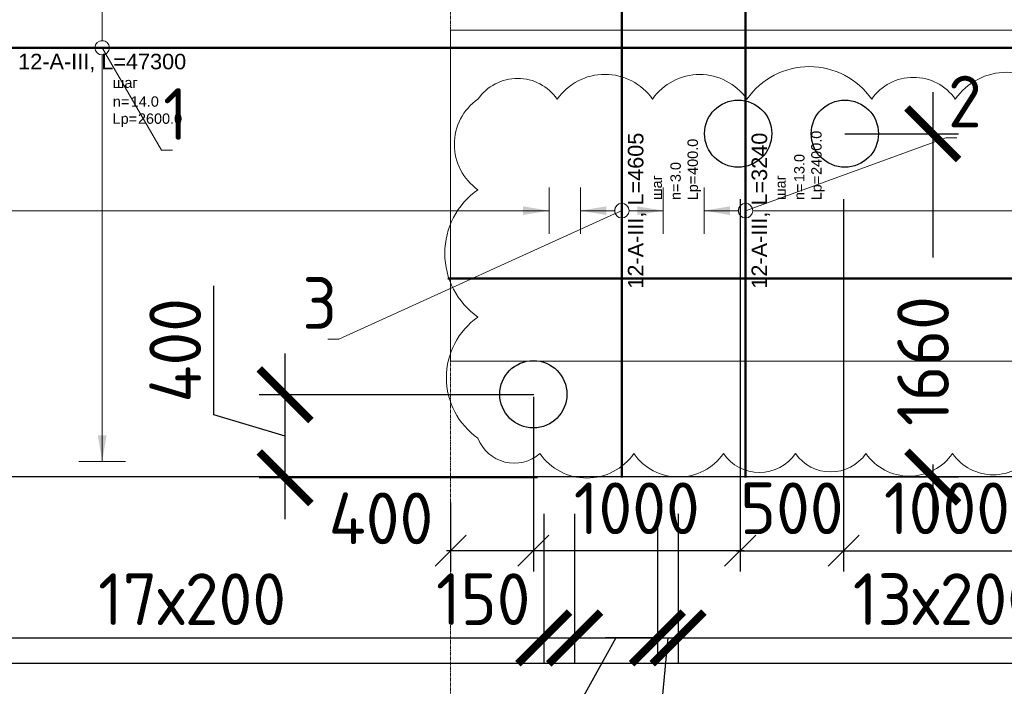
# Model space of a CAD drawing. Header units: millimetres. Extents: x 376598 to 1249954, y -318491 to -22134.
# Tile 154 of 256: x 610661 to 615422, y -120007 to -116784. Entities that reach past the tile are written whole.
import ezdxf
from ezdxf import colors
from ezdxf.entities.mleader import LeaderData, LeaderLine
from ezdxf.enums import TextEntityAlignment as Align
from ezdxf.math import Vec2, Vec3

# ---------------------------------------------------------------- set-up
doc = ezdxf.new("R2010")
doc.units = ezdxf.units.MM
doc.set_wipeout_variables(frame=1)
for name, pattern in [('______5', [1100, 800, -100, 100, -100]), ('ACAD_ISO02W100', [15, 12, -3]), ('осевая', [50.800000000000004, 31.75, -6.35, 6.35, -6.35])]:
    doc.linetypes.add(name, pattern=pattern)
for name, color, linetype, lineweight in [('Standard', 7, 'Continuous', 25), ('АрмСтер', 2, 'Continuous', 50), ('ВК_задание стр текст', 1, 'Continuous', 5), ('Оси', 40, '______5', 18), ('подоснова', 151, 'Continuous', 5), ('РАЗМЕРЫ', 1, 'Continuous', 9)]:
    doc.layers.add(name, color=color, linetype=linetype, lineweight=lineweight)
doc.layers.add('АрмСтер_атрибуты', color=2, linetype='Continuous', lineweight=0, plot=False)
doc.layers.add('пунктир', color=4, linetype='ACAD_ISO02W100')
doc.styles.add('GOST-2.304_Type-B', font='GOST_Common.ttf')
doc.styles.get("Standard").update_dxf_attribs({"font": 'arial.ttf'})
doc.styles.add('Аннотативный', font='arial.ttf')
doc.dimstyles.new('М100', dxfattribs={"dimtxt": 250, "dimasz": 150, "dimexe": 100, "dimexo": 10, "dimgap": 80, "dimtad": 1, "dimdec": 0, "dimtxsty": 'GOST-2.304_Type-B', "dimblk": 'OBLIQUE', "dimcen": 2.5, "dimdle": 20, "dimclrd": 256, "dimclre": 256, "dimclrt": 256, "dimadec": 0, "dimazin": 0, "dimtfac": 1, "dimtdec": 0, "dimtmove": 0, "dimatfit": 3, "dimfxl": 150, "dimarcsym": 0})
doc.dimstyles.new('СПДС', dxfattribs={"dimscale": 100, "dimtxt": 2.5, "dimasz": 2.5, "dimexe": 1.25, "dimexo": 0, "dimtad": 1, "dimdec": 0, "dimtxsty": 'GOST-2.304_Type-B', "dimblk": 'ARCHTICK', "dimcen": 2.5, "dimdle": 2, "dimadec": 0, "dimazin": 2, "dimtfac": 0.75, "dimtdec": 0, "dimtmove": 1, "dimatfit": 3, "dimfxl": 1, "dimtolj": 1, "dimarcsym": 1})

# ---------------------------------------------------------------- blocks, each defined once
blk = doc.blocks.new('*U772')
at = {"layer": 'РАЗМЕРЫ'}
for p, q in [((112.5, 200), (-112.5, 200)), ((112.5, -200), (-112.5, -200))]:
    blk.add_line(p, q, dxfattribs=at)
at = {"layer": 'РАЗМЕРЫ', "ltscale": 15}
blk.add_line((0, -200), (0, 200), dxfattribs=at)
at = {"layer": 'РАЗМЕРЫ'}
for points in [[(0, 200), (20.9491753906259, 74.81244972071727), (-20.9491753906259, 74.81244972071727)], [(0, -200), (20.94909243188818, -74.81294546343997), (-20.94909243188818, -74.81294546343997)]]:
    blk.add_solid(points, dxfattribs=at)
at = {"layer": 'АрмСтер_атрибуты', "color": 215, "ltscale": 15, "style": 'Аннотативный'}
for s, p in [('шаг', (51.40111647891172, -194.1948651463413)), ('n=', (51.40111647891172, -285.1252040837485)), ('Lр=', (50.24205551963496, -367.7993816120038))]:
    blk.add_text(s, height=50, dxfattribs=at).set_placement(p)
at = {"layer": 'АрмСтер_атрибуты', "style": 'Аннотативный', "flags": 8}
blk.add_attdef('ПОЗ', (110, 29.63266317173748), '', height=75, dxfattribs=at)
at = {"layer": 'АрмСтер_атрибуты', "color": 215, "style": 'Аннотативный'}
for tag, p, flags in [('ШАГ', (190.9030162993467, -194.1948651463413), 10), ('КОЛ', (138.0488052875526, -285.1252040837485), 8), ('ШИРИНА', (172.8848856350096, -367.7993816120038), 8)]:
    blk.add_attdef(tag, p, '', height=50, dxfattribs=dict(at, flags=flags))
at = {"layer": 'АрмСтер_атрибуты', "flags": 9}
for tag, p in [('МАССА', (-2096.025528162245, -410.4659106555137)), ('ОБОЗНАЧЕНИЕ', (-2096.025528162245, -524.4453331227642))]:
    blk.add_attdef(tag, p, '', height=75, dxfattribs=at)
at = {"linetype": 'Continuous', "lineweight": 0}
blk.add_wipeout([(34.96499999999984, 9.947598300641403e-14), (28.287279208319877, 20.551911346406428), (10.804779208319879, 33.25369109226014), (-10.804779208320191, 33.25369109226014), (-28.28727920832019, 20.551911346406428), (-34.96500000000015, 9.947598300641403e-14), (-28.287279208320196, -20.55191134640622), (-10.804779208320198, -33.25369109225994), (10.80477920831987, -33.25369109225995), (28.287279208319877, -20.551911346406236)], dxfattribs=at)
at = {"color": 0, "linetype": 'ByBlock', "lineweight": -2, "ltscale": 100}
blk.add_line((-1289.999999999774, 0), (3315.000000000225, 0), dxfattribs=at)
at = {"layer": 'РАЗМЕРЫ'}
blk.add_circle((0, 0), 35, dxfattribs=at)
at = {"layer": 'АрмСтер_атрибуты', "style": 'Аннотативный', "flags": 8}
blk.add_attdef('НАИМЕНОВАНИЕ', text='', height=75, dxfattribs=at).set_placement((0, -29.33884047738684), align=Align.TOP_CENTER)
blk = doc.blocks.new('*U104')
at = {"layer": 'РАЗМЕРЫ', "ltscale": 15}
blk.add_line((0, -3200), (0, 200), dxfattribs=at)
at = {"layer": 'РАЗМЕРЫ'}
blk.add_line((112.5, -3200), (-112.5, -3200), dxfattribs=at)
blk.add_solid([(0, -3200), (20.94909243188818, -3074.81294546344), (-20.94909243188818, -3074.81294546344)], dxfattribs=at)
at = {"layer": 'АрмСтер_атрибуты', "style": 'Аннотативный', "flags": 8}
blk.add_attdef('ПОЗ', (110, 29.63266317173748), '', height=75, dxfattribs=at)
blk.add_attdef('НАИМЕНОВАНИЕ', text='', height=75, dxfattribs=at).set_placement((0, -29.33884047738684), align=Align.TOP_CENTER)
at = {"layer": 'АрмСтер_атрибуты', "color": 215, "style": 'Аннотативный'}
for tag, p, flags in [('ШАГ', (190.9030162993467, -194.1948651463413), 10), ('КОЛ', (138.0488052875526, -285.1252040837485), 8), ('ШИРИНА', (172.8848856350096, -367.7993816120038), 8)]:
    blk.add_attdef(tag, p, '', height=50, dxfattribs=dict(at, flags=flags))
at = {"layer": 'АрмСтер_атрибуты', "flags": 9}
for tag, p in [('МАССА', (-2096.025528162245, -410.4659106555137)), ('ОБОЗНАЧЕНИЕ', (-2096.025528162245, -524.4453331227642))]:
    blk.add_attdef(tag, p, '', height=75, dxfattribs=at)
blk = doc.blocks.new('*U105')
at = {"layer": 'РАЗМЕРЫ'}
blk.add_line((112.5, 200), (-112.5, 200), dxfattribs=at)
at = {"layer": 'РАЗМЕРЫ', "ltscale": 15}
blk.add_line((0, -2200), (0, 200), dxfattribs=at)
at = {"layer": 'РАЗМЕРЫ'}
blk.add_solid([(0, 200), (20.9491753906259, 74.81244972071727), (-20.9491753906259, 74.81244972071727)], dxfattribs=at)
at = {"layer": 'АрмСтер_атрибуты', "color": 215, "ltscale": 15, "style": 'Аннотативный'}
for s, p in [('шаг', (51.40111647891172, -194.1948651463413)), ('n=', (51.40111647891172, -285.1252040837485)), ('Lр=', (50.24205551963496, -367.7993816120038))]:
    blk.add_text(s, height=50, dxfattribs=at).set_placement(p)
at = {"layer": 'АрмСтер_атрибуты', "style": 'Аннотативный', "flags": 8}
blk.add_attdef('ПОЗ', (110, 29.63266317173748), '', height=75, dxfattribs=at)
at = {"layer": 'АрмСтер_атрибуты', "color": 215, "style": 'Аннотативный'}
for tag, p, flags in [('ШАГ', (190.9030162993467, -194.1948651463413), 10), ('КОЛ', (138.0488052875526, -285.1252040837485), 8), ('ШИРИНА', (172.8848856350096, -367.7993816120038), 8)]:
    blk.add_attdef(tag, p, '', height=50, dxfattribs=dict(at, flags=flags))
at = {"layer": 'АрмСтер_атрибуты', "flags": 9}
for tag, p in [('МАССА', (-2096.025528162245, -410.4659106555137)), ('ОБОЗНАЧЕНИЕ', (-2096.025528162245, -524.4453331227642))]:
    blk.add_attdef(tag, p, '', height=75, dxfattribs=at)
at = {"linetype": 'Continuous', "lineweight": 0}
blk.add_wipeout([(34.96499999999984, 9.947598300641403e-14), (28.287279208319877, 20.551911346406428), (10.804779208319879, 33.25369109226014), (-10.804779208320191, 33.25369109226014), (-28.28727920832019, 20.551911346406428), (-34.96500000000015, 9.947598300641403e-14), (-28.287279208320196, -20.55191134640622), (-10.804779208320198, -33.25369109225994), (10.80477920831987, -33.25369109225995), (28.287279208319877, -20.551911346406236)], dxfattribs=at)
at = {"color": 0, "linetype": 'ByBlock', "lineweight": -2, "ltscale": 100}
blk.add_line((-1289.999999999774, 0), (1950.000000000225, 0), dxfattribs=at)
at = {"layer": 'РАЗМЕРЫ'}
blk.add_circle((0, 0), 35, dxfattribs=at)
at = {"layer": 'АрмСтер_атрибуты', "style": 'Аннотативный', "flags": 8}
blk.add_attdef('НАИМЕНОВАНИЕ', text='', height=75, dxfattribs=at).set_placement((0, -29.33884047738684), align=Align.TOP_CENTER)
blk = doc.blocks.new('*U151')
at = {"layer": 'РАЗМЕРЫ', "ltscale": 15}
blk.add_line((0, -2000), (0, 600), dxfattribs=at)
at = {"layer": 'РАЗМЕРЫ'}
blk.add_line((112.5, -2000), (-112.5, -2000), dxfattribs=at)
blk.add_solid([(0, -2000), (20.94909243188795, -1874.81294546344), (-20.94909243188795, -1874.81294546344)], dxfattribs=at)
at = {"layer": 'АрмСтер_атрибуты', "color": 215, "ltscale": 15, "style": 'Аннотативный'}
for s, p in [('шаг', (51.40111647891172, -194.1948651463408)), ('n=', (51.40111647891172, -285.125204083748)), ('Lр=', (50.24205551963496, -367.7993816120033))]:
    blk.add_text(s, height=50, dxfattribs=at).set_placement(p)
at = {"layer": 'АрмСтер_атрибуты', "flags": 9}
for tag, p in [('МАССА', (5723.98999197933, 4389.534089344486)), ('ОБОЗНАЧЕНИЕ', (5723.98999197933, 4275.554666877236))]:
    blk.add_attdef(tag, p, '', height=75, dxfattribs=at)
at = {"layer": 'АрмСтер_атрибуты', "style": 'Аннотативный', "flags": 8}
blk.add_attdef('ПОЗ', (110, 29.63266317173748), '', height=75, dxfattribs=at)
at = {"layer": 'АрмСтер_атрибуты', "color": 215, "style": 'Аннотативный'}
for tag, p, flags in [('ШАГ', (190.9030162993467, -194.1948651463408), 10), ('КОЛ', (138.0488052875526, -285.125204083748), 8), ('ШИРИНА', (172.8848856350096, -367.7993816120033), 8)]:
    blk.add_attdef(tag, p, '', height=50, dxfattribs=dict(at, flags=flags))
at = {"linetype": 'Continuous', "lineweight": 0}
blk.add_wipeout([(34.96499999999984, 9.947598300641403e-14), (28.287279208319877, 20.551911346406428), (10.804779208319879, 33.25369109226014), (-10.804779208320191, 33.25369109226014), (-28.28727920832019, 20.551911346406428), (-34.96500000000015, 9.947598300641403e-14), (-28.287279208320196, -20.55191134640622), (-10.804779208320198, -33.25369109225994), (10.80477920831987, -33.25369109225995), (28.287279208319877, -20.551911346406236)], dxfattribs=at)
at = {"color": 0, "linetype": 'ByBlock', "lineweight": -2, "ltscale": 100}
blk.add_line((-4764.9844798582, 0), (42535.0155201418, 0), dxfattribs=at)
at = {"layer": 'РАЗМЕРЫ'}
blk.add_circle((0, 0), 35, dxfattribs=at)
at = {"layer": 'АрмСтер_атрибуты', "style": 'Аннотативный', "flags": 8}
blk.add_attdef('НАИМЕНОВАНИЕ', text='', height=75, dxfattribs=at).set_placement((0, -29.33884047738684), align=Align.TOP_CENTER)
blk = doc.blocks.new('_None')
blk = doc.blocks.new('*U769')
at = {"color": 0, "linetype": 'ByBlock', "lineweight": -2, "ltscale": 100}
blk.add_line((-7419.191523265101, 0), (6395.8084767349, 0), dxfattribs=at)
at = {"layer": 'АрмСтер_атрибуты', "flags": 9}
for tag, p in [('МАССА', (10369.78294857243, 5389.534089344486)), ('ОБОЗНАЧЕНИЕ', (10369.78294857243, 5275.554666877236))]:
    blk.add_attdef(tag, p, '', height=75, dxfattribs=at)
at = {"layer": 'АрмСтер_атрибуты', "style": 'Аннотативный', "flags": 8}
blk.add_attdef('ПОЗ', (110, 29.63266317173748), '', height=75, dxfattribs=at)
blk.add_attdef('НАИМЕНОВАНИЕ', text='', height=75, dxfattribs=at).set_placement((0, -29.33884047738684), align=Align.TOP_CENTER)
at = {"layer": 'АрмСтер_атрибуты', "color": 215, "style": 'Аннотативный'}
for tag, p, flags in [('ШАГ', (190.9030162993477, -194.1948651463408), 10), ('КОЛ', (138.0488052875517, -285.125204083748), 8), ('ШИРИНА', (172.8848856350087, -367.7993816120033), 8)]:
    blk.add_attdef(tag, p, '', height=50, dxfattribs=dict(at, flags=flags))
blk = doc.blocks.new('_Oblique')
at = {"layer": 'пунктир', "color": 0, "lineweight": -2}
blk.add_line((-0.5, -0.5), (0.5, 0.5), dxfattribs=at)
blk = doc.blocks.new('*D816')
at = {"layer": 'DEFPOINTS', "color": 0, "lineweight": 0, "ltscale": 100, "transparency": 16777216}
for p in [(614145.1733723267, -117641.5582191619), (614645.1733723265, -117641.5582191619), (614645.1733723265, -119351.2819584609)]:
    blk.add_point(p, dxfattribs=at)
at = {"layer": 'ВК_задание стр текст', "lineweight": -2, "ltscale": 100, "transparency": 16777216}
for p, q in [((614145.1733723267, -117651.5582191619), (614145.1733723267, -119451.2819584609)), ((614645.1733723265, -117651.5582191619), (614645.1733723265, -119451.2819584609)), ((614125.1733723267, -119351.2819584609), (614665.1733723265, -119351.2819584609))]:
    blk.add_line(p, q, dxfattribs=at)
at = {"layer": 'ВК_задание стр текст', "lineweight": -2, "ltscale": 100, "transparency": 16777216, "xscale": 150, "yscale": 150, "zscale": 150, "rotation": 180}
blk.add_blockref('_Oblique', (614145.1733723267, -119351.2819584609), dxfattribs=at)
at = {"layer": 'ВК_задание стр текст', "lineweight": -2, "ltscale": 100, "transparency": 16777216, "xscale": 150, "yscale": 150, "zscale": 150}
blk.add_blockref('_Oblique', (614645.1733723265, -119351.2819584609), dxfattribs=at)
at = {"layer": 'ВК_задание стр текст', "ltscale": 100, "transparency": 16777216, "insert": (614395.1733723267, -119146.2819584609), "char_height": 250, "attachment_point": 5, "style": 'GOST-2.304_Type-B'}
blk.add_mtext('500', dxfattribs=at)
blk = doc.blocks.new('*D817')
at = {"layer": 'DEFPOINTS', "color": 0, "lineweight": 0, "ltscale": 100, "transparency": 16777216}
for p in [(614645.1733723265, -118627.2378569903), (615645.1733723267, -118594.9244693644), (615645.1733723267, -119351.2819584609)]:
    blk.add_point(p, dxfattribs=at)
at = {"layer": 'ВК_задание стр текст', "lineweight": -2, "ltscale": 100, "transparency": 16777216}
for p, q in [((614645.1733723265, -118637.2378569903), (614645.1733723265, -119451.2819584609)), ((615645.1733723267, -118604.9244693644), (615645.1733723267, -119451.2819584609)), ((614625.1733723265, -119351.2819584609), (615665.1733723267, -119351.2819584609))]:
    blk.add_line(p, q, dxfattribs=at)
at = {"layer": 'ВК_задание стр текст', "lineweight": -2, "ltscale": 100, "transparency": 16777216, "xscale": 150, "yscale": 150, "zscale": 150, "rotation": 180}
blk.add_blockref('_Oblique', (614645.1733723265, -119351.2819584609), dxfattribs=at)
at = {"layer": 'ВК_задание стр текст', "lineweight": -2, "ltscale": 100, "transparency": 16777216, "xscale": 150, "yscale": 150, "zscale": 150}
blk.add_blockref('_Oblique', (615645.1733723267, -119351.2819584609), dxfattribs=at)
at = {"layer": 'ВК_задание стр текст', "ltscale": 100, "transparency": 16777216, "insert": (615145.1733723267, -119146.2819584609), "char_height": 250, "attachment_point": 5, "style": 'GOST-2.304_Type-B'}
blk.add_mtext('1000', dxfattribs=at)
blk = doc.blocks.new('_ArchTick')
at = {"color": 0, "linetype": 'ByBlock', "const_width": 0.15}
blk.add_lwpolyline([(-0.5, -0.5), (0.5, 0.5)], dxfattribs=at)
blk = doc.blocks.new('*D832')
at = {"layer": 'DEFPOINTS', "color": 0, "lineweight": 0, "transparency": 16777216}
for p in [(611944.6240757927, -118597.8062416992), (613145.1733723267, -118597.8062416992), (613165.1733723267, -118998.2882047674)]:
    blk.add_point(p, dxfattribs=at)
at = {"layer": 'РАЗМЕРЫ', "color": 0, "lineweight": -2, "transparency": 16777216}
for p, q in [((611600.8740757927, -118694.9222232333), (611600.8740757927, -118069.9222232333)), ((611944.6240757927, -119198.2882047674), (611944.6240757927, -118397.8062416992)), ((613145.1733723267, -118597.8062416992), (611819.6240757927, -118597.8062416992)), ((611944.6240757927, -118798.0472232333), (611600.8740757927, -118694.9222232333)), ((613165.1733723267, -118998.2882047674), (611819.6240757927, -118998.2882047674))]:
    blk.add_line(p, q, dxfattribs=at)
at = {"layer": 'РАЗМЕРЫ', "color": 0, "lineweight": -2, "transparency": 16777216, "xscale": 250, "yscale": 250, "zscale": 250}
for p, rotation in [((611944.6240757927, -118597.8062416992), 90), ((611944.6240757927, -118998.2882047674), 270)]:
    blk.add_blockref('_ArchTick', p, dxfattribs=dict(at, rotation=rotation))
at = {"layer": 'РАЗМЕРЫ', "color": 0, "lineweight": 0, "transparency": 16777216, "insert": (611413.3740757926, -118382.4222232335), "char_height": 250, "attachment_point": 5, "rotation": 90, "style": 'GOST-2.304_Type-B'}
blk.add_mtext('\\A1;400', dxfattribs=at)
blk = doc.blocks.new('*D833')
at = {"layer": 'DEFPOINTS', "color": 0, "lineweight": 0, "transparency": 16777216}
for p in [(614145.1733723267, -117641.5582191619), (613145.1733723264, -118597.8062416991), (613145.1733723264, -119351.2819584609)]:
    blk.add_point(p, dxfattribs=at)
at = {"layer": 'ВК_задание стр текст', "lineweight": -2, "transparency": 16777216}
for p, q in [((614145.1733723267, -117651.5582191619), (614145.1733723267, -119451.2819584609)), ((613145.1733723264, -118607.8062416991), (613145.1733723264, -119451.2819584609)), ((614165.1733723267, -119351.2819584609), (613125.1733723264, -119351.2819584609))]:
    blk.add_line(p, q, dxfattribs=at)
at = {"layer": 'ВК_задание стр текст', "lineweight": -2, "transparency": 16777216, "xscale": 150, "yscale": 150, "zscale": 150, "rotation": 180}
blk.add_blockref('_Oblique', (613145.1733723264, -119351.2819584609), dxfattribs=at)
at = {"layer": 'ВК_задание стр текст', "lineweight": -2, "transparency": 16777216, "xscale": 150, "yscale": 150, "zscale": 150}
blk.add_blockref('_Oblique', (614145.1733723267, -119351.2819584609), dxfattribs=at)
at = {"layer": 'ВК_задание стр текст', "transparency": 16777216, "insert": (613645.1733723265, -119146.2819584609), "char_height": 250, "attachment_point": 5, "style": 'GOST-2.304_Type-B'}
blk.add_mtext('1000', dxfattribs=at)
blk = doc.blocks.new('*D834')
at = {"layer": 'DEFPOINTS', "color": 0, "lineweight": 0, "transparency": 16777216}
for p in [(613145.1733723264, -118597.8062416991), (612744.7954848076, -119107.5615376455), (612744.7954848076, -119351.2819584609)]:
    blk.add_point(p, dxfattribs=at)
at = {"layer": 'ВК_задание стр текст', "lineweight": -2, "transparency": 16777216}
for p, q in [((613145.1733723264, -118607.8062416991), (613145.1733723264, -119451.2819584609)), ((612744.7954848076, -119117.5615376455), (612744.7954848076, -119451.2819584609)), ((613165.1733723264, -119351.2819584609), (612724.7954848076, -119351.2819584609))]:
    blk.add_line(p, q, dxfattribs=at)
at = {"layer": 'ВК_задание стр текст', "lineweight": -2, "transparency": 16777216, "xscale": 150, "yscale": 150, "zscale": 150, "rotation": 180}
blk.add_blockref('_Oblique', (612744.7954848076, -119351.2819584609), dxfattribs=at)
at = {"layer": 'ВК_задание стр текст', "lineweight": -2, "transparency": 16777216, "xscale": 150, "yscale": 150, "zscale": 150}
blk.add_blockref('_Oblique', (613145.1733723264, -119351.2819584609), dxfattribs=at)
at = {"layer": 'ВК_задание стр текст', "transparency": 16777216, "insert": (612408.5610370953, -119194.9275580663), "char_height": 250, "attachment_point": 5, "style": 'GOST-2.304_Type-B'}
blk.add_mtext('400', dxfattribs=at)
blk = doc.blocks.new('*D1348')
at = {"layer": 'DEFPOINTS', "color": 0, "lineweight": 0, "transparency": 16777216}
for p in [(613344.7266518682, -119173.4397690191), (613744.7266518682, -119173.4397690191), (613744.7266518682, -119773.2139616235)]:
    blk.add_point(p, dxfattribs=at)
at = {"layer": 'РАЗМЕРЫ', "color": 0, "lineweight": -2, "transparency": 16777216}
for p, q in [((613344.7266518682, -119173.4397690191), (613344.7266518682, -119898.2139616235)), ((613744.7266518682, -119173.4397690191), (613744.7266518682, -119898.2139616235)), ((613544.7266518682, -119773.2139616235), (613075.3731168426, -120614.778537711)), ((613144.7266518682, -119773.2139616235), (613944.7266518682, -119773.2139616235)), ((613075.3731168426, -120614.778537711), (612125.3731168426, -120614.778537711))]:
    blk.add_line(p, q, dxfattribs=at)
at = {"layer": 'РАЗМЕРЫ', "color": 0, "lineweight": -2, "transparency": 16777216, "xscale": 250, "yscale": 250, "zscale": 250, "rotation": 180}
blk.add_blockref('_ArchTick', (613344.7266518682, -119773.2139616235), dxfattribs=at)
at = {"layer": 'РАЗМЕРЫ', "color": 0, "lineweight": -2, "transparency": 16777216, "xscale": 250, "yscale": 250, "zscale": 250}
blk.add_blockref('_ArchTick', (613744.7266518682, -119773.2139616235), dxfattribs=at)
at = {"layer": 'РАЗМЕРЫ', "color": 0, "lineweight": 0, "transparency": 16777216, "insert": (612600.3731168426, -120427.278537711), "char_height": 250, "attachment_point": 5, "style": 'GOST-2.304_Type-B'}
blk.add_mtext('\\A1;2х200', dxfattribs=at)
blk = doc.blocks.new('*D1349')
at = {"layer": 'DEFPOINTS', "color": 0, "lineweight": 0, "transparency": 16777216}
for p in [(613744.7266518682, -119173.4397690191), (613844.7266518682, -119173.4397690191), (613844.7266518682, -119773.2139616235)]:
    blk.add_point(p, dxfattribs=at)
at = {"layer": 'РАЗМЕРЫ', "color": 0, "lineweight": -2, "transparency": 16777216}
for p, q in [((613744.7266518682, -119173.4397690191), (613744.7266518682, -119898.2139616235)), ((613844.7266518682, -119173.4397690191), (613844.7266518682, -119898.2139616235)), ((613744.7266518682, -119773.2139616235), (613494.7266518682, -119773.2139616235)), ((613794.7266518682, -119773.2139616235), (613716.6016518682, -120639.207721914)), ((613744.7266518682, -119773.2139616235), (613844.7266518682, -119773.2139616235)), ((613744.7266518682, -119773.2139616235), (613844.7266518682, -119773.2139616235)), ((613844.7266518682, -119773.2139616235), (614094.7266518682, -119773.2139616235)), ((613716.6016518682, -120639.207721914), (613166.6016518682, -120639.207721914))]:
    blk.add_line(p, q, dxfattribs=at)
at = {"layer": 'РАЗМЕРЫ', "color": 0, "lineweight": -2, "transparency": 16777216, "xscale": 250, "yscale": 250, "zscale": 250}
blk.add_blockref('_ArchTick', (613744.7266518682, -119773.2139616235), dxfattribs=at)
at = {"layer": 'РАЗМЕРЫ', "color": 0, "lineweight": -2, "transparency": 16777216, "xscale": 250, "yscale": 250, "zscale": 250, "rotation": 180}
blk.add_blockref('_ArchTick', (613844.7266518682, -119773.2139616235), dxfattribs=at)
at = {"layer": 'РАЗМЕРЫ', "color": 0, "lineweight": 0, "transparency": 16777216, "insert": (613441.6016518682, -120451.707721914), "char_height": 250, "attachment_point": 5, "style": 'GOST-2.304_Type-B'}
blk.add_mtext('\\A1;100', dxfattribs=at)
blk = doc.blocks.new('*D1351')
at = {"layer": 'DEFPOINTS', "color": 0, "lineweight": 0, "transparency": 16777216}
for p in [(609795.1700837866, -119173.1947738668, -719.9999940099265), (613195.1700837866, -119173.1947738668, -719.9999940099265), (613195.1700837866, -119773.2142666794)]:
    blk.add_point(p, dxfattribs=at)
at = {"layer": 'РАЗМЕРЫ', "color": 0, "lineweight": -2, "transparency": 16777216}
for p, q in [((609795.1700837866, -119173.1947738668), (609795.1700837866, -119898.2142666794)), ((613195.1700837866, -119173.1947738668), (613195.1700837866, -119898.2142666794)), ((609595.1700837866, -119773.2142666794), (613395.1700837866, -119773.2142666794))]:
    blk.add_line(p, q, dxfattribs=at)
at = {"layer": 'РАЗМЕРЫ', "color": 0, "lineweight": -2, "transparency": 16777216, "xscale": 250, "yscale": 250, "zscale": 250, "rotation": 180}
blk.add_blockref('_ArchTick', (609795.1700837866, -119773.2142666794), dxfattribs=at)
at = {"layer": 'РАЗМЕРЫ', "color": 0, "lineweight": -2, "transparency": 16777216, "xscale": 250, "yscale": 250, "zscale": 250}
blk.add_blockref('_ArchTick', (613195.1700837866, -119773.2142666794), dxfattribs=at)
at = {"layer": 'РАЗМЕРЫ', "color": 0, "lineweight": 0, "transparency": 16777216, "insert": (611495.1700837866, -119585.7142666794), "char_height": 250, "attachment_point": 5, "style": 'GOST-2.304_Type-B'}
blk.add_mtext('\\A1;17х200', dxfattribs=at)
blk = doc.blocks.new('*D1352')
at = {"layer": 'DEFPOINTS', "color": 0, "lineweight": 0, "transparency": 16777216}
for p in [(613195.1700837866, -119173.1947738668, -719.9999940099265), (613344.7266518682, -119368.5014592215), (613344.7266518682, -119773.2142666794)]:
    blk.add_point(p, dxfattribs=at)
at = {"layer": 'РАЗМЕРЫ', "color": 0, "lineweight": -2, "transparency": 16777216}
for p, q in [((613195.1700837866, -119173.1947738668), (613195.1700837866, -119898.2142666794)), ((613344.7266518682, -119368.5014592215), (613344.7266518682, -119898.2142666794)), ((612995.1700837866, -119773.2142666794), (613544.7266518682, -119773.2142666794))]:
    blk.add_line(p, q, dxfattribs=at)
at = {"layer": 'РАЗМЕРЫ', "color": 0, "lineweight": -2, "transparency": 16777216, "xscale": 250, "yscale": 250, "zscale": 250, "rotation": 180}
blk.add_blockref('_ArchTick', (613195.1700837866, -119773.2142666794), dxfattribs=at)
at = {"layer": 'РАЗМЕРЫ', "color": 0, "lineweight": -2, "transparency": 16777216, "xscale": 250, "yscale": 250, "zscale": 250}
blk.add_blockref('_ArchTick', (613344.7266518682, -119773.2142666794), dxfattribs=at)
at = {"layer": 'РАЗМЕРЫ', "color": 0, "lineweight": 0, "transparency": 16777216, "insert": (612902.8582082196, -119585.7142666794), "char_height": 250, "attachment_point": 5, "style": 'GOST-2.304_Type-B'}
blk.add_mtext('\\A1;150', dxfattribs=at)
blk = doc.blocks.new('*D1353')
at = {"layer": 'DEFPOINTS', "color": 0, "lineweight": 0, "transparency": 16777216}
for p in [(613844.7266518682, -119173.4397690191), (616445.1638343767, -119177.2668567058, -719.9999940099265), (616445.1638343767, -119773.2139616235)]:
    blk.add_point(p, dxfattribs=at)
at = {"layer": 'РАЗМЕРЫ', "color": 0, "lineweight": -2, "transparency": 16777216}
for p, q in [((613844.7266518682, -119173.4397690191), (613844.7266518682, -119898.2139616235)), ((616445.1638343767, -119177.2668567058), (616445.1638343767, -119898.2139616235)), ((613644.7266518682, -119773.2139616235), (616645.1638343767, -119773.2139616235))]:
    blk.add_line(p, q, dxfattribs=at)
at = {"layer": 'РАЗМЕРЫ', "color": 0, "lineweight": -2, "transparency": 16777216, "xscale": 250, "yscale": 250, "zscale": 250, "rotation": 180}
blk.add_blockref('_ArchTick', (613844.7266518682, -119773.2139616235), dxfattribs=at)
at = {"layer": 'РАЗМЕРЫ', "color": 0, "lineweight": -2, "transparency": 16777216, "xscale": 250, "yscale": 250, "zscale": 250}
blk.add_blockref('_ArchTick', (616445.1638343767, -119773.2139616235), dxfattribs=at)
at = {"layer": 'РАЗМЕРЫ', "color": 0, "lineweight": 0, "transparency": 16777216, "insert": (615144.9452431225, -119585.7139616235), "char_height": 250, "attachment_point": 5, "style": 'GOST-2.304_Type-B'}
blk.add_mtext('\\A1;13х200', dxfattribs=at)

msp = doc.modelspace()

# ---------------------------------------------------------------- linework, layer by layer
at = {"layer": 'Standard', "color": 7, "linetype": 'Continuous', "lineweight": 25, "transparency": 33554687}
for p, q in [((653669.7083775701, -118994.8062416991), (605994.8297029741, -118994.8062416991)), ((605994.8297029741, -119894.806180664), (653669.7083775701, -119894.806180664))]:
    msp.add_line(p, q, dxfattribs=at)
at = {"layer": 'Оси', "color": 16, "linetype": 'осевая', "lineweight": 0, "ltscale": 0.5, "transparency": 33554687}
msp.add_line((612744.7954848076, -114733.2903808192), (612744.7954848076, -121316.7791531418), dxfattribs=at)

# ---------------------------------------------------------------- dimensions: what is measured, and where the dimension line sits
at = {"layer": 'РАЗМЕРЫ', "color": 1, "lineweight": 0}
for base, p1, p2, text, picture, middle in [((613195.1700837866, -119773.2142666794), (609795.1700837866, -119173.1947738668, -719.9999940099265), (613195.1700837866, -119173.1947738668, -719.9999940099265), '17х200', '*D1351', (611495.1700837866, -119585.7142666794)), ((616445.1638343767, -119773.2139616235), (613844.7266518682, -119173.4397690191), (616445.1638343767, -119177.2668567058, -719.9999940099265), '13х200', '*D1353', (615144.9452431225, -119585.7139616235))]:
    dim = msp.add_linear_dim(base=base, p1=p1, p2=p2, angle=180, text=text, dimstyle='СПДС', dxfattribs=at)
    dim.commit()
    dim.dimension.update_dxf_attribs({"geometry": picture, "text_midpoint": middle})
dim = msp.add_linear_dim(base=(613744.7266518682, -119773.2139616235), p1=(613344.7266518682, -119173.4397690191), p2=(613744.7266518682, -119173.4397690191), angle=180, text='2х200', dimstyle='СПДС', dxfattribs=at)
dim.commit()
dim.dimension.update_dxf_attribs({"geometry": '*D1348', "text_midpoint": (613012.8731168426, -120614.778537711), "dimtype": 160})
for base, p1, p2, picture, middle in [((613344.7266518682, -119773.2142666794), (613195.1700837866, -119173.1947738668, -719.9999940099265), (613344.7266518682, -119368.5014592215), '*D1352', (612902.8582082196, -119773.2142666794)), ((613844.7266518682, -119773.2139616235), (613744.7266518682, -119173.4397690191), (613844.7266518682, -119173.4397690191), '*D1349', (613654.1016518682, -120639.207721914))]:
    dim = msp.add_linear_dim(base=base, p1=p1, p2=p2, angle=180, dimstyle='СПДС', dxfattribs=at)
    dim.commit()
    dim.dimension.update_dxf_attribs({"geometry": picture, "text_midpoint": middle, "dimtype": 160})

# ---------------------------------------------------------------- next in the draw order: block references
at = {"layer": 'АрмСтер', "ltscale": 15}
ref = msp.add_blockref('*U772', (613572.8297396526, -117707.221209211), dxfattribs=dict(at, rotation=90))
ref.add_attrib('НАИМЕНОВАНИЕ', '12-A-III, L=4605', dxfattribs={"layer": 'АрмСтер_атрибуты', "height": 75, "rotation": 90, "style": 'Аннотативный', "flags": 8}).set_placement((613602.16858013, -117707.221209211), align=Align.TOP_CENTER)
ref.add_attrib('КОЛ', '3.0', (613857.9549437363, -117569.1724039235), dxfattribs={"layer": 'АрмСтер_атрибуты', "color": 215, "height": 50, "rotation": 90, "style": 'Аннотативный', "flags": 8})
ref.add_attrib('ШИРИНА', '400.0', (613940.6291212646, -117534.336323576), dxfattribs={"layer": 'АрмСтер_атрибуты', "color": 215, "height": 50, "rotation": 90, "style": 'Аннотативный', "flags": 8})
at = {"layer": 'АрмСтер', "ltscale": 15, "rotation": 90}
msp.add_blockref('*U104', (610021.0278147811, -117707.2209296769), dxfattribs=at)

# ---------------------------------------------------------------- next in the draw order: block references
at = {"layer": 'АрмСтер', "ltscale": 15}
ref = msp.add_blockref('*U105', (614171.0300340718, -117707.2207770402), dxfattribs=dict(at, rotation=90))
ref.add_attrib('НАИМЕНОВАНИЕ', '12-A-III, L=3240', dxfattribs={"layer": 'АрмСтер_атрибуты', "height": 75, "rotation": 90, "style": 'Аннотативный', "flags": 8}).set_placement((614200.3688745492, -117707.2207770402), align=Align.TOP_CENTER)
ref.add_attrib('КОЛ', '13.0', (614456.1552381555, -117569.1719717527), dxfattribs={"layer": 'АрмСтер_атрибуты', "color": 215, "height": 50, "rotation": 90, "style": 'Аннотативный', "flags": 8})
ref.add_attrib('ШИРИНА', '2400.0', (614538.8294156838, -117534.3358914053), dxfattribs={"layer": 'АрмСтер_атрибуты', "color": 215, "height": 50, "rotation": 90, "style": 'Аннотативный', "flags": 8})

# ---------------------------------------------------------------- next in the draw order: block references
ref = msp.add_blockref('*U151', (611060.3376501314, -116919.3599731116, -719.9999940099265), dxfattribs=at)
ref.add_attrib('НАИМЕНОВАНИЕ', '12-A-III, L=47300', dxfattribs={"layer": 'АрмСтер_атрибуты', "height": 75, "style": 'Аннотативный', "flags": 8}).set_placement((611060.3376501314, -116948.698813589, -719.9999940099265), align=Align.TOP_CENTER)
ref.add_attrib('КОЛ', '14.0', (611198.386455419, -117204.4851771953, -719.9999940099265), dxfattribs={"layer": 'АрмСтер_атрибуты', "color": 215, "height": 50, "style": 'Аннотативный', "flags": 8})
ref.add_attrib('ШИРИНА', '2600.0', (611233.2225357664, -117287.1593547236, -719.9999940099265), dxfattribs={"layer": 'АрмСтер_атрибуты', "color": 215, "height": 50, "style": 'Аннотативный', "flags": 8})

# ---------------------------------------------------------------- next in the draw order: linework, layer by layer
at = {"layer": 'РАЗМЕРЫ', "color": 4, "lineweight": 0}
msp.add_line((613145.1733723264, -118594.8062416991), (613145.1733723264, -118597.8062416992), dxfattribs=at)

# ---------------------------------------------------------------- next in the draw order: block references
at = {"layer": 'АрмСтер', "ltscale": 15}
msp.add_blockref('*U769', (620151.3926055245, -118034.4557344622, -719.9999940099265), dxfattribs=at)

# ---------------------------------------------------------------- next in the draw order: dimensions: what is measured, and where the dimension line sits
at = {"layer": 'ВК_задание стр текст', "color": 4}
dim = msp.add_linear_dim(base=(612744.7954848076, -119351.2819584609), p1=(613145.1733723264, -118597.8062416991), p2=(612744.7954848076, -119107.5615376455), angle=180, dimstyle='М100', override={"dimtmove": 1}, dxfattribs=at)
dim.commit()
dim.dimension.update_dxf_attribs({"geometry": '*D834', "text_midpoint": (612408.5610370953, -119399.9275580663), "dimtype": 160})
at = {"layer": 'ВК_задание стр текст', "color": 5, "ltscale": 100}
dim = msp.add_linear_dim(base=(615645.1733723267, -119351.2819584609), p1=(614645.1733723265, -118627.2378569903), p2=(615645.1733723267, -118594.9244693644), angle=180, dimstyle='М100', dxfattribs=at)
dim.commit()
dim.dimension.update_dxf_attribs({"geometry": '*D817', "text_midpoint": (615145.1733723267, -119146.2819584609)})

# ---------------------------------------------------------------- next in the draw order: leaders
at = {"layer": 'подоснова'}
ml = msp.add_multileader_mtext('Standard', dxfattribs=at)
ml.set_content('1', color=256, style='GOST-2.304_Type-B')
ml.set_leader_properties(color=256, linetype='ByLayer', lineweight=15)
ml.set_arrow_properties(name='NONE')
ml.build(insert=Vec2(0, 0))
ml.multileader.update_dxf_attribs({"text_left_attachment_type": 6, "text_right_attachment_type": 6, "dogleg_length": 10, "arrow_head_size": 18})
ctx = ml.context
ctx.base_point, ctx.char_height, ctx.arrow_head_size, ctx.landing_gap_size, ctx.plane_origin = Vec3(611357.1461111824, -117414.9281959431), 250, 18, 20, Vec3(612457.4540808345, -115432.0230812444)
ctx.left_attachment, ctx.right_attachment, ctx.text_align_type = 6, 6, 1
notes = []
notes.append((ctx, [(0, (1, 1, 0), (611347.1461111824, -117414.9281959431), (1, 0), 10, [(0, [(611060.3376501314, -116919.3599731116)], 0, [])])]))
ctx.mtext.insert, ctx.mtext.width, ctx.mtext.alignment, ctx.mtext.flow_direction = Vec3(611414.6461111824, -117114.9281959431), 22.89779912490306, 2, 5
for ctx, leaders in notes:
    for number, flags, end, landing, length, lines in leaders:
        leader = LeaderData()
        leader.index, (leader.has_last_leader_line, leader.has_dogleg_vector, leader.attachment_direction) = number, flags
        leader.last_leader_point, leader.dogleg_vector, leader.dogleg_length = Vec3(end), Vec3(landing), length
        for number, points, colour, breaks in lines:
            line = LeaderLine()
            line.index, line.vertices, line.color, line.breaks = number, Vec3.list(points), colors.encode_raw_color(colour), breaks
            leader.lines.append(line)
        ctx.leaders.append(leader)

# ---------------------------------------------------------------- next in the draw order: linework, layer by layer
at = {"layer": 'РАЗМЕРЫ', "color": 4, "linetype": 'ACAD_ISO02W100', "ltscale": 0.5, "elevation": -719.9999940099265}
msp.add_lwpolyline([(612744.796262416, -116834.4557344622), (626544.8297029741, -116834.4557344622), (626544.8297029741, -118434.4557344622), (612744.796262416, -118434.4557344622)], close=True, dxfattribs=at)
at = {"layer": 'РАЗМЕРЫ', "color": 240, "lineweight": 0, "true_color": 0xed1f24}
msp.add_lwpolyline([(612877.1862494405, -117167.8739272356, 0.52056705), (612877.1862494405, -117605.8043653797, 0.52056705), (612877.1862494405, -118221.7187507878, 0.52056705), (612877.1862494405, -118807.531713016, 0.52056705), (613176.9314484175, -118881.8417118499, 0.52056705), (613630.6399559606, -118881.8417118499, 0.52056705), (614064.1859015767, -118881.8417118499, 0.52056705), (614412.7581439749, -118881.8417118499, 0.52056705), (614753.1921171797, -118881.8417118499, 0.52056705), (615171.9976227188, -118881.8417118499, 0.52056705), (615566.0729627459, -118881.8417118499, 0.52056705), (616119.7906258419, -118881.8417118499, 0.52056705), (616456.3425454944, -118716.4557061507, 0.52056705), (616456.3425454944, -118224.1718026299, 0.52056705), (616456.3425454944, -117723.780148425, 0.52056705), (616426.2628662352, -117167.8739272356, 0.52056705), (616068.8606017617, -117167.8739272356, 0.52056705), (615684.0832342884, -117167.8739272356, 0.52056705), (615185.1564685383, -117167.8739272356, 0.52056705), (614781.0608845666, -117167.8739272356, 0.52056705), (614177.9032361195, -117167.8739272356, 0.52056705), (613721.1530504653, -117167.8739272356, 0.52056705), (613260.9746189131, -117167.8739272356, 0.52056705)], format="xyb", close=True, dxfattribs=at)
at = {"layer": 'РАЗМЕРЫ', "color": 4, "lineweight": 30}
for centre in [(614135.6595598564, -117334.8062416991), (614651.3888460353, -117334.9244693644), (613145.1733723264, -118594.8062416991)]:
    msp.add_circle(centre, 162.5, dxfattribs=at)

# ---------------------------------------------------------------- next in the draw order: dimensions: what is measured, and where the dimension line sits
at = {"layer": 'ВК_задание стр текст', "color": 4}
dim = msp.add_linear_dim(base=(613145.1733723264, -119351.2819584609), p1=(614145.1733723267, -117641.5582191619), p2=(613145.1733723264, -118597.8062416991), angle=180, dimstyle='М100', override={"dimtmove": 1}, dxfattribs=at)
dim.commit()
dim.dimension.update_dxf_attribs({"geometry": '*D833', "text_midpoint": (613645.1733723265, -119146.2819584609)})
at = {"layer": 'ВК_задание стр текст', "color": 5, "ltscale": 100}
dim = msp.add_linear_dim(base=(614645.1733723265, -119351.2819584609), p1=(614145.1733723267, -117641.5582191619), p2=(614645.1733723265, -117641.5582191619), angle=180, dimstyle='М100', dxfattribs=at)
dim.commit()
dim.dimension.update_dxf_attribs({"geometry": '*D816', "text_midpoint": (614395.1733723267, -119351.2819584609), "dimtype": 160})
at = {"layer": 'РАЗМЕРЫ', "color": 1, "lineweight": 0}
msp.add_linear_dim(base=(615076.4099741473, -118994.8062416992), p1=(614651.3888460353, -117334.9244693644), p2=(614651.3888460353, -118994.8062416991), angle=90, location=(615029.6158181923, -118434.4557344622), dimstyle='СПДС', dxfattribs=at).render()
at = {"layer": 'РАЗМЕРЫ', "color": 4, "lineweight": 0}
dim = msp.add_linear_dim(base=(611944.6240757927, -118597.8062416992), p1=(613165.1733723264, -118998.2882047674), p2=(613145.1733723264, -118597.8062416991), angle=90, dimstyle='СПДС', dxfattribs=at)
dim.commit()
dim.dimension.update_dxf_attribs({"geometry": '*D832', "text_midpoint": (611413.3740757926, -118632.4222232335)})

# ---------------------------------------------------------------- next in the draw order: leaders
at = {"layer": 'подоснова'}
ml = msp.add_multileader_mtext('Standard', dxfattribs=at)
ml.set_content('2', color=256, style='GOST-2.304_Type-B')
ml.set_leader_properties(color=256, linetype='ByLayer', lineweight=15)
ml.set_arrow_properties(name='NONE')
ml.build(insert=Vec2(0, 0))
ml.multileader.update_dxf_attribs({"text_left_attachment_type": 6, "text_right_attachment_type": 6, "dogleg_length": 10, "arrow_head_size": 18})
ctx = ml.context
ctx.base_point, ctx.char_height, ctx.arrow_head_size, ctx.landing_gap_size, ctx.plane_origin = Vec3(615148.9348990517, -117354.8140436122), 250, 18, 20, Vec3(615090.229638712, -116748.3406838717)
ctx.left_attachment, ctx.right_attachment, ctx.text_align_type = 6, 6, 1
notes = []
notes.append((ctx, [(0, (1, 1, 0), (615138.9348990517, -117354.8140436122), (1, 0), 10, [(0, [(614171.0300340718, -117707.2207770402)], 0, [])])]))
ctx.mtext.insert, ctx.mtext.width, ctx.mtext.alignment, ctx.mtext.flow_direction = Vec3(615231.4348990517, -117054.8140436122), 22.89779912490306, 2, 5
ml = msp.add_multileader_mtext('Standard', dxfattribs=at)
ml.set_content('3', color=256, style='GOST-2.304_Type-B')
ml.set_leader_properties(color=256, linetype='ByLayer', lineweight=15)
ml.set_arrow_properties(name='NONE')
ml.build(insert=Vec2(0, 0))
ml.multileader.update_dxf_attribs({"text_left_attachment_type": 6, "text_right_attachment_type": 6, "dogleg_length": 10, "arrow_head_size": 18})
ctx = ml.context
ctx.base_point, ctx.char_height, ctx.arrow_head_size, ctx.landing_gap_size, ctx.plane_origin = Vec3(612029.4873688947, -118328.6210817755), 250, 18, 20, Vec3(613198.9139812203, -116652.1006974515)
ctx.left_attachment, ctx.right_attachment, ctx.text_align_type = 6, 6, 1
notes.append((ctx, [(1, (1, 1, 0), (612204.4873688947, -118328.6210817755), (-1, 0), 10, [(0, [(613572.6997297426, -117707.0422659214)], 0, [])])]))
ctx.mtext.insert, ctx.mtext.width, ctx.mtext.alignment, ctx.mtext.flow_direction = Vec3(612111.9873688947, -118028.6210817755), 22.89779912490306, 2, 5
for ctx, leaders in notes:
    for number, flags, end, landing, length, lines in leaders:
        leader = LeaderData()
        leader.index, (leader.has_last_leader_line, leader.has_dogleg_vector, leader.attachment_direction) = number, flags
        leader.last_leader_point, leader.dogleg_vector, leader.dogleg_length = Vec3(end), Vec3(landing), length
        for number, points, colour, breaks in lines:
            line = LeaderLine()
            line.index, line.vertices, line.color, line.breaks = number, Vec3.list(points), colors.encode_raw_color(colour), breaks
            leader.lines.append(line)
        ctx.leaders.append(leader)

doc.saveas('drawing.dxf')
